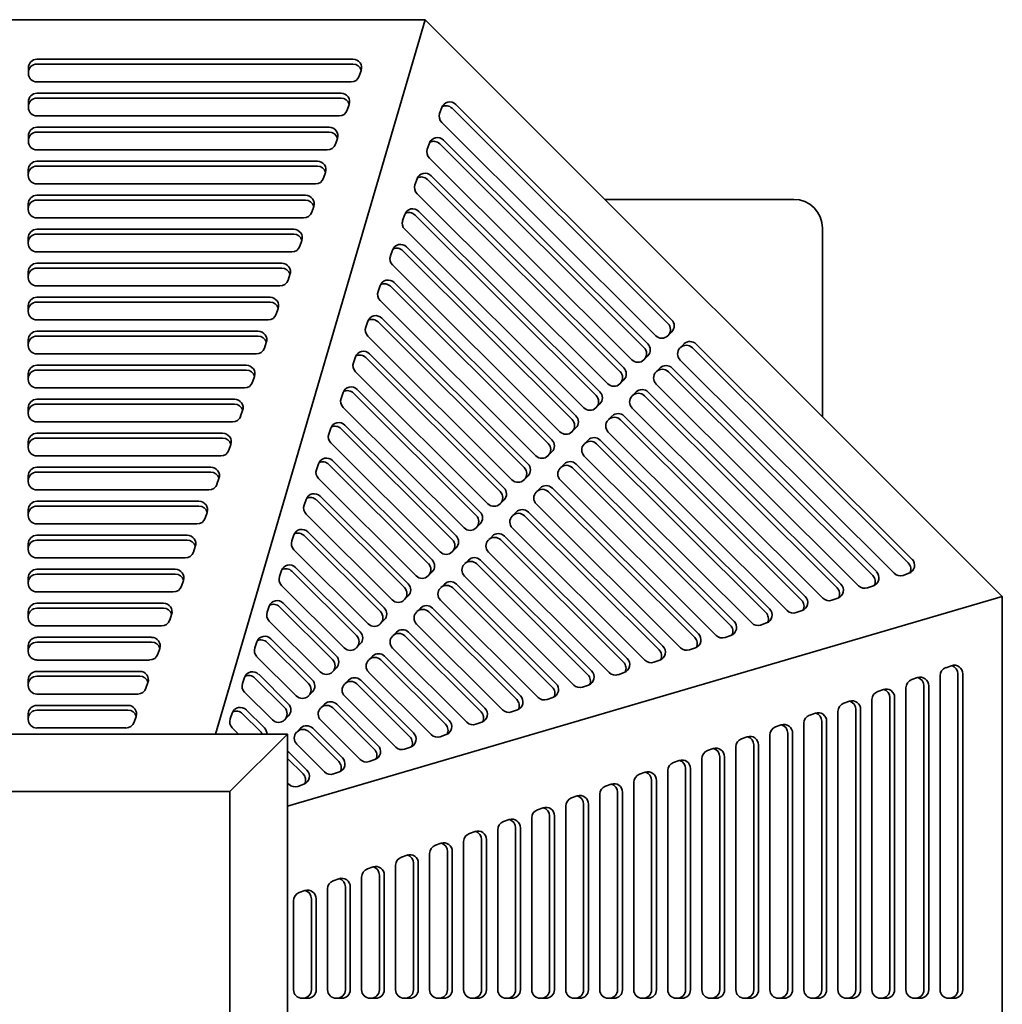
# Model space of a CAD drawing. Header units: millimetres. Extents: x 288 to 973, y 102 to 790.
# Tile 4 of 4: x 631 to 973, y 447 to 790. Entities that reach past the tile are written whole.
import ezdxf

# ---------------------------------------------------------------- set-up
doc = ezdxf.new("R2010")
doc.units = ezdxf.units.MM
doc.header["$LTSCALE"] = 3
doc.layers.add('Krawędzie widoczne(ISO)', color=7, linetype='Continuous', lineweight=35, true_color=0x262659)

msp = doc.modelspace()

# ---------------------------------------------------------------- linework, layer by layer
at = {"layer": 'Krawędzie widoczne(ISO)'}
for p, q in [((488.13, 789.5), (771.87, 789.5)), ((698.97, 541), (771.87, 789.5)), ((771.87, 789.5), (972.5, 588.87)), ((636.92, 775.74), (746.78, 775.74)), ((636.92, 774.06), (746.78, 774.06)), ((633.92, 770.81), (633.92, 772.78)), ((749.62, 771.82), (748.93, 769.85)), ((746.09, 767.86), (636.92, 767.86)), ((636.92, 763.91), (742.62, 763.91)), ((633.92, 758.98), (633.92, 760.96)), ((636.92, 762.23), (742.62, 762.23)), ((745.45, 760), (744.77, 758.03)), ((776.89, 756.86), (777.61, 758.93)), ((781.2, 758.7), (856.26, 683.85)), ((782.5, 760), (857.56, 685.15)), ((741.93, 756.03), (636.92, 756.03)), ((852.01, 679.58), (777.62, 753.76)), ((636.92, 752.08), (738.5, 752.08)), ((636.92, 750.4), (738.5, 750.4)), ((633.92, 747.16), (633.92, 749.13)), ((741.34, 748.17), (740.65, 746.2)), ((778.22, 747.61), (849.23, 676.79)), ((737.82, 744.2), (636.92, 744.2)), ((772.61, 744.47), (773.32, 746.54)), ((776.92, 746.31), (847.93, 675.5)), ((636.91, 740.26), (734.39, 740.26)), ((843.68, 671.23), (773.34, 741.37)), ((633.91, 735.33), (633.91, 737.3)), ((636.91, 738.57), (734.39, 738.57)), ((737.22, 736.34), (736.54, 734.37)), ((768.33, 732.09), (769.04, 734.15)), ((772.64, 733.92), (839.6, 667.14)), ((773.94, 735.22), (840.9, 668.44)), ((733.7, 732.37), (636.91, 732.37)), ((636.91, 728.43), (730.27, 728.43)), ((636.91, 726.74), (730.27, 726.74)), ((835.35, 662.87), (769.06, 728.98)), ((900, 727), (834.37, 727)), ((633.91, 723.5), (633.91, 725.47)), ((733.11, 724.51), (732.42, 722.54)), ((769.65, 722.84), (832.57, 660.09)), ((729.59, 720.54), (636.91, 720.54)), ((764.04, 719.7), (764.76, 721.76)), ((768.35, 721.54), (831.27, 658.79)), ((636.91, 716.6), (726.16, 716.6)), ((827.02, 654.52), (764.78, 716.59)), ((910, 651.37), (910, 717)), ((633.91, 711.67), (633.91, 713.64)), ((636.91, 714.91), (726.16, 714.91)), ((728.99, 712.68), (728.31, 710.71)), ((759.76, 707.31), (760.48, 709.37)), ((764.07, 709.15), (822.94, 650.44)), ((765.37, 710.45), (824.24, 651.74)), ((725.47, 708.71), (636.91, 708.71)), ((636.91, 704.77), (722.04, 704.77)), ((636.91, 703.09), (722.04, 703.09)), ((818.69, 646.17), (760.49, 704.21)), ((633.91, 699.84), (633.91, 701.81)), ((724.88, 700.85), (724.19, 698.88)), ((721.36, 696.89), (636.91, 696.89)), ((755.48, 694.92), (756.19, 696.99)), ((759.79, 696.76), (814.61, 642.08)), ((761.09, 698.06), (815.91, 643.38)), ((636.91, 692.94), (717.93, 692.94)), ((633.91, 688.01), (633.91, 689.99)), ((636.91, 691.26), (717.93, 691.26)), ((720.76, 689.03), (720.08, 687.05)), ((810.36, 637.82), (756.21, 691.82)), ((717.24, 685.06), (636.91, 685.06)), ((756.81, 685.67), (807.58, 635.03)), ((751.2, 682.53), (751.91, 684.6)), ((755.51, 684.37), (806.29, 633.73)), ((633.91, 676.19), (633.91, 678.16)), ((636.91, 681.11), (713.81, 681.11)), ((636.91, 679.43), (713.81, 679.43)), ((802.03, 629.46), (751.93, 679.43)), ((856.3, 679.64), (856.12, 679.46)), ((857.6, 680.94), (856.21, 679.55)), ((716.65, 677.2), (715.96, 675.23)), ((860.46, 675.31), (861.85, 676.7)), ((864.76, 675.37), (939.81, 600.52)), ((866.06, 676.67), (941.11, 601.82)), ((713.13, 673.23), (636.91, 673.23)), ((746.92, 670.14), (747.63, 672.21)), ((751.23, 671.98), (797.96, 625.38)), ((752.53, 673.28), (799.26, 626.68)), ((849.27, 672.59), (847.88, 671.2)), ((636.91, 669.29), (709.7, 669.29)), ((847.97, 671.29), (847.79, 671.11)), ((852.13, 666.96), (853.52, 668.35)), ((857.73, 668.32), (928.74, 597.5)), ((934.89, 596.92), (860.5, 671.1)), ((633.91, 664.36), (633.91, 666.33)), ((636.91, 667.6), (709.7, 667.6)), ((712.54, 665.37), (711.85, 663.4)), ((793.7, 621.11), (747.65, 667.04)), ((856.43, 667.02), (927.44, 596.2)), ((709.01, 661.4), (636.91, 661.4)), ((839.64, 662.94), (839.47, 662.76)), ((840.94, 664.24), (839.55, 662.84)), ((922.51, 592.61), (852.17, 662.75)), ((742.63, 657.76), (743.35, 659.82)), ((746.94, 659.59), (789.63, 617.03)), ((748.24, 660.89), (790.93, 618.33)), ((843.8, 658.61), (845.19, 660)), ((848.1, 658.67), (915.06, 591.89)), ((849.4, 659.97), (916.36, 593.19)), ((633.91, 652.53), (633.91, 654.5)), ((636.91, 657.46), (705.58, 657.46)), ((636.91, 655.77), (705.58, 655.77)), ((785.37, 612.76), (743.36, 654.65)), ((831.31, 654.58), (831.14, 654.41)), ((832.61, 655.88), (831.23, 654.49)), ((910.13, 588.29), (843.84, 654.4)), ((708.42, 653.54), (707.73, 651.57)), ((835.47, 650.25), (836.86, 651.65)), ((841.07, 651.62), (903.99, 588.87)), ((704.9, 649.57), (636.91, 649.57)), ((738.35, 645.37), (739.07, 647.43)), ((743.96, 648.5), (782.6, 609.97)), ((824.28, 647.53), (822.9, 646.14)), ((839.77, 650.32), (902.69, 587.57)), ((636.91, 645.63), (701.47, 645.63)), ((636.91, 643.94), (701.47, 643.94)), ((742.66, 647.21), (781.3, 608.67)), ((822.99, 646.23), (822.81, 646.05)), ((897.76, 583.97), (835.52, 646.05)), ((633.91, 640.7), (633.91, 642.67)), ((704.31, 641.71), (703.62, 639.74)), ((777.04, 604.41), (739.08, 642.26)), ((827.14, 641.9), (828.53, 643.29)), ((831.44, 641.96), (890.31, 583.25)), ((832.74, 643.26), (891.61, 584.55)), ((700.78, 637.74), (636.91, 637.74)), ((814.66, 637.88), (814.48, 637.7)), ((815.96, 639.18), (814.57, 637.79)), ((885.38, 579.66), (827.19, 637.69)), ((636.91, 633.8), (697.35, 633.8)), ((734.07, 632.98), (734.78, 635.04)), ((738.38, 634.82), (772.97, 600.32)), ((739.68, 636.12), (774.27, 601.62)), ((818.82, 633.55), (820.2, 634.94)), ((824.41, 634.91), (879.23, 580.24)), ((633.91, 628.87), (633.91, 630.84)), ((636.91, 632.12), (697.35, 632.12)), ((807.63, 630.82), (806.24, 629.43)), ((823.11, 633.61), (877.93, 578.94)), ((700.19, 629.88), (699.5, 627.91)), ((768.72, 596.05), (734.8, 629.88)), ((806.33, 629.53), (806.15, 629.35)), ((873.01, 575.34), (818.86, 629.34)), ((696.67, 625.91), (636.91, 625.91)), ((735.4, 623.73), (765.94, 593.27)), ((810.49, 625.2), (811.87, 626.59)), ((814.78, 625.26), (865.56, 574.62)), ((816.08, 626.56), (866.86, 575.92)), ((636.91, 621.97), (693.24, 621.97)), ((636.91, 620.29), (693.24, 620.29)), ((729.79, 620.59), (730.5, 622.65)), ((734.1, 622.43), (764.64, 591.97)), ((798, 621.17), (797.82, 621)), ((799.3, 622.47), (797.91, 621.08)), ((860.63, 571.02), (810.53, 620.99)), ((633.91, 617.04), (633.91, 619.02)), ((696.08, 618.06), (695.39, 616.08)), ((760.39, 587.7), (730.52, 617.49)), ((802.16, 616.84), (803.55, 618.24)), ((806.45, 616.91), (853.18, 570.3)), ((807.75, 618.21), (854.48, 571.6)), ((692.55, 614.09), (636.91, 614.09)), ((790.97, 614.12), (789.58, 612.73)), ((636.91, 610.14), (689.12, 610.14)), ((725.51, 608.2), (726.22, 610.27)), ((729.81, 610.04), (756.31, 583.62)), ((731.11, 611.34), (757.61, 584.92)), ((789.67, 612.82), (789.49, 612.64)), ((793.83, 608.49), (795.22, 609.88)), ((799.42, 609.85), (842.11, 567.29)), ((848.25, 566.71), (802.2, 612.64)), ((633.91, 605.22), (633.91, 607.19)), ((636.91, 608.46), (689.12, 608.46)), ((691.96, 606.23), (691.28, 604.26)), ((798.12, 608.55), (840.81, 565.99)), ((752.06, 579.35), (726.24, 605.1)), ((781.34, 604.47), (781.16, 604.29)), ((782.64, 605.77), (781.25, 604.38)), ((835.88, 562.39), (793.87, 604.28)), ((688.44, 602.26), (636.91, 602.26)), ((785.5, 600.14), (786.89, 601.53)), ((789.79, 600.2), (828.43, 561.67)), ((791.09, 601.5), (829.73, 562.97)), ((636.91, 598.32), (685.01, 598.32)), ((636.91, 596.63), (685.01, 596.63)), ((721.22, 595.81), (721.94, 597.88)), ((725.53, 597.65), (747.98, 575.26)), ((726.83, 598.95), (749.28, 576.56)), ((773.01, 596.12), (772.83, 595.94)), ((774.31, 597.41), (772.92, 596.02)), ((940.05, 596.92), (937.99, 596.2)), ((633.91, 593.39), (633.91, 595.36)), ((687.85, 594.4), (687.16, 592.43)), ((743.73, 570.99), (721.95, 592.71)), ((777.17, 591.79), (778.56, 593.18)), ((782.76, 593.15), (817.35, 558.65)), ((823.5, 558.07), (785.54, 595.93)), ((927.68, 592.6), (925.62, 591.88)), ((684.32, 590.43), (636.91, 590.43)), ((781.47, 591.85), (816.06, 557.35)), ((636.91, 586.49), (680.89, 586.49)), ((722.55, 586.56), (740.95, 568.21)), ((972.5, 588.87), (724, 515.98)), ((764.68, 587.76), (764.5, 587.58)), ((765.98, 589.06), (764.59, 587.67)), ((811.13, 553.76), (777.21, 587.58)), ((915.3, 588.29), (913.24, 587.57)), ((972.5, 588.87), (972.5, 305.14)), ((633.91, 581.56), (633.91, 583.53)), ((636.91, 584.8), (680.89, 584.8)), ((683.73, 582.57), (683.05, 580.6)), ((716.94, 583.42), (717.65, 585.49)), ((721.25, 585.26), (739.65, 566.91)), ((768.84, 583.43), (770.23, 584.83)), ((773.14, 583.5), (803.68, 553.04)), ((774.44, 584.79), (804.98, 554.34)), ((902.93, 583.97), (900.86, 583.25)), ((735.4, 562.64), (717.67, 580.32)), ((756.35, 579.41), (756.18, 579.23)), ((757.65, 580.71), (756.26, 579.32)), ((798.75, 549.44), (768.88, 579.23)), ((890.55, 579.65), (888.49, 578.93)), ((680.21, 578.6), (636.91, 578.6)), ((760.51, 575.08), (761.9, 576.47)), ((766.11, 576.44), (792.6, 550.02)), ((636.91, 574.66), (676.78, 574.66)), ((636.91, 572.97), (676.78, 572.97)), ((712.66, 571.04), (713.37, 573.1)), ((716.97, 572.88), (731.32, 558.56)), ((718.27, 574.17), (732.62, 559.86)), ((749.32, 572.36), (747.93, 570.96)), ((764.81, 575.14), (791.3, 548.72)), ((878.17, 575.34), (876.11, 574.62)), ((633.91, 569.73), (633.91, 571.7)), ((679.62, 570.74), (678.93, 568.77)), ((748.02, 571.06), (747.85, 570.88)), ((786.38, 545.12), (760.55, 570.87)), ((865.8, 571.02), (863.74, 570.3)), ((676.09, 566.77), (636.91, 566.77)), ((727.07, 554.29), (713.39, 567.93)), ((752.18, 566.73), (753.57, 568.12)), ((756.48, 566.79), (778.93, 544.4)), ((757.78, 568.09), (780.23, 545.7)), ((853.42, 566.7), (851.36, 565.98)), ((636.91, 562.83), (672.66, 562.83)), ((713.99, 561.79), (724.29, 551.51)), ((739.69, 562.7), (739.52, 562.53)), ((740.99, 564), (739.61, 562.61)), ((774, 540.81), (752.22, 562.52)), ((841.05, 562.39), (838.98, 561.67)), ((952.85, 564.1), (954.82, 564.79)), ((957.05, 561.95), (957.05, 452.09)), ((958.74, 561.95), (958.74, 452.09)), ((633.91, 557.9), (633.91, 559.87)), ((636.91, 561.15), (672.66, 561.15)), ((675.5, 558.91), (674.82, 556.94)), ((708.38, 558.65), (709.09, 560.71)), ((712.69, 560.49), (722.99, 550.21)), ((743.85, 558.38), (745.24, 559.77)), ((748.15, 558.44), (766.55, 540.09)), ((749.45, 559.74), (767.85, 541.39)), ((941.02, 559.94), (942.99, 560.63)), ((950.85, 452.09), (950.85, 561.27)), ((671.98, 554.94), (636.91, 554.94)), ((718.74, 545.94), (709.11, 555.54)), ((732.66, 555.65), (731.28, 554.26)), ((828.67, 558.07), (826.61, 557.35)), ((929.19, 555.83), (931.16, 556.51)), ((939.02, 452.09), (939.02, 557.1)), ((945.22, 557.79), (945.22, 452.09)), ((946.91, 557.79), (946.91, 452.09)), ((731.37, 554.35), (731.19, 554.17)), ((761.62, 536.49), (743.9, 554.17)), ((816.29, 553.75), (814.23, 553.03)), ((917.36, 551.71), (919.34, 552.4)), ((927.19, 452.09), (927.19, 552.99)), ((933.4, 553.67), (933.4, 452.09)), ((935.08, 553.67), (935.08, 452.09)), ((633.91, 546.07), (633.91, 548.04)), ((636.91, 551), (668.55, 551)), ((636.91, 549.32), (668.55, 549.32)), ((704.09, 546.26), (704.81, 548.32)), ((708.4, 548.1), (714.67, 541.85)), ((709.7, 549.4), (715.96, 543.15)), ((735.52, 550.02), (736.91, 551.41)), ((739.82, 550.09), (754.18, 535.77)), ((741.12, 551.38), (755.47, 537.07)), ((803.92, 549.44), (801.86, 548.72)), ((905.54, 547.6), (907.51, 548.28)), ((915.37, 452.09), (915.37, 548.87)), ((921.57, 549.56), (921.57, 452.09)), ((923.25, 549.56), (923.25, 452.09)), ((671.39, 547.09), (670.7, 545.11)), ((723.04, 546), (722.86, 545.82)), ((724.34, 547.3), (722.95, 545.91)), ((749.25, 532.17), (735.57, 545.82)), ((791.54, 545.12), (789.48, 544.4)), ((903.54, 452.09), (903.54, 544.76)), ((909.74, 545.44), (909.74, 452.09)), ((911.42, 545.44), (911.42, 452.09)), ((667.86, 543.12), (636.91, 543.12)), ((706.98, 541), (704.83, 543.16)), ((727.2, 541.67), (728.58, 543.06)), ((731.49, 541.73), (741.8, 531.45)), ((732.79, 543.03), (743.1, 532.75)), ((893.71, 543.48), (895.68, 544.17)), ((897.91, 541.33), (897.91, 452.09)), ((899.59, 541.33), (899.59, 452.09)), ((724, 541), (536, 541)), ((724, 541), (704, 521)), ((724, 353), (724, 541)), ((779.17, 540.8), (777.1, 540.08)), ((881.88, 539.37), (883.85, 540.05)), ((891.71, 452.09), (891.71, 540.64)), ((724.46, 534.68), (730.72, 528.43)), ((736.87, 527.86), (727.24, 537.46)), ((766.79, 536.49), (764.73, 535.77)), ((870.05, 535.25), (872.02, 535.94)), ((879.88, 452.09), (879.88, 536.53)), ((886.08, 537.21), (886.08, 452.09)), ((887.77, 537.21), (887.77, 452.09)), ((724, 532.54), (729.42, 527.14)), ((754.41, 532.17), (752.35, 531.45)), ((858.22, 531.14), (860.19, 531.82)), ((868.05, 452.09), (868.05, 532.41)), ((874.25, 533.1), (874.25, 452.09)), ((875.94, 533.1), (875.94, 452.09)), ((742.04, 527.85), (739.98, 527.13)), ((846.39, 527.02), (848.36, 527.71)), ((856.22, 452.09), (856.22, 528.3)), ((862.42, 528.99), (862.42, 452.09)), ((864.11, 528.99), (864.11, 452.09)), ((724.5, 523.54), (724, 524.03)), ((844.4, 452.09), (844.4, 524.18)), ((850.6, 524.87), (850.6, 452.09)), ((852.28, 524.87), (852.28, 452.09)), ((556, 521), (704, 521)), ((704, 521), (704, 373)), ((729.66, 523.54), (727.6, 522.82)), ((834.56, 522.91), (836.54, 523.59)), ((838.77, 520.76), (838.77, 452.09)), ((840.45, 520.76), (840.45, 452.09)), ((822.74, 518.79), (824.71, 519.48)), ((832.57, 452.09), (832.57, 520.07)), ((810.91, 514.68), (812.88, 515.36)), ((820.74, 452.09), (820.74, 515.95)), ((826.94, 516.64), (826.94, 452.09)), ((828.62, 516.64), (828.62, 452.09)), ((799.08, 510.56), (801.05, 511.25)), ((808.91, 452.09), (808.91, 511.84)), ((815.11, 512.53), (815.11, 452.09)), ((816.8, 512.53), (816.8, 452.09)), ((787.25, 506.45), (789.22, 507.13)), ((797.08, 452.09), (797.08, 507.73)), ((803.28, 508.41), (803.28, 452.09)), ((804.97, 508.41), (804.97, 452.09)), ((785.25, 452.09), (785.25, 503.61)), ((791.45, 504.3), (791.45, 452.09)), ((793.14, 504.3), (793.14, 452.09)), ((775.42, 502.33), (777.39, 503.02)), ((779.63, 500.18), (779.63, 452.09)), ((781.31, 500.18), (781.31, 452.09)), ((763.59, 498.22), (765.57, 498.9)), ((773.42, 452.09), (773.42, 499.5)), ((751.77, 494.1), (753.74, 494.79)), ((761.6, 452.09), (761.6, 495.38)), ((767.8, 496.07), (767.8, 452.09)), ((769.48, 496.07), (769.48, 452.09)), ((739.94, 489.99), (741.91, 490.67)), ((749.77, 452.09), (749.77, 491.27)), ((755.97, 491.95), (755.97, 452.09)), ((757.65, 491.95), (757.65, 452.09)), ((728.11, 485.87), (730.08, 486.56)), ((737.94, 452.09), (737.94, 487.15)), ((744.14, 487.84), (744.14, 452.09)), ((745.83, 487.84), (745.83, 452.09)), ((726.11, 452.09), (726.11, 483.04)), ((732.31, 483.72), (732.31, 452.09)), ((734, 483.72), (734, 452.09)), ((731.04, 449.09), (729.07, 449.09)), ((742.87, 449.09), (740.9, 449.09)), ((754.7, 449.09), (752.73, 449.09)), ((766.52, 449.09), (764.55, 449.09)), ((778.35, 449.09), (776.38, 449.09)), ((790.18, 449.09), (788.21, 449.09)), ((802.01, 449.09), (800.04, 449.09)), ((813.84, 449.09), (811.87, 449.09)), ((825.67, 449.09), (823.7, 449.09)), ((837.5, 449.09), (835.52, 449.09)), ((849.32, 449.09), (847.35, 449.09)), ((861.15, 449.09), (859.18, 449.09)), ((872.98, 449.09), (871.01, 449.09)), ((884.81, 449.09), (882.84, 449.09)), ((896.64, 449.09), (894.67, 449.09)), ((908.47, 449.09), (906.49, 449.09)), ((920.29, 449.09), (918.32, 449.09)), ((932.12, 449.09), (930.15, 449.09)), ((943.95, 449.09), (941.98, 449.09)), ((955.78, 449.09), (953.81, 449.09))]:
    msp.add_line(p, q, dxfattribs=at)
msp.add_arc((900, 717), 10, 0, 90, dxfattribs=at)
for centre, major_axis, ratio, start_param, end_param in [((636.92, 772.78), (-3, 0), 0.985702, 4.712389, 6.283185), ((636.92, 771.1), (-3, 0), 0.985702, 4.712389, 6.283185), ((746.78, 772.78), (3, 0), 0.985702, 5.952847, 7.853982), ((746.78, 771.1), (3, 0), 0.985702, 0.288903, 1.570796), ((636.92, 770.81), (-3, 0), 0.985702, 0, 1.570796), ((746.09, 770.81), (3, 0), 0.985702, 4.712389, 5.952847), ((636.92, 760.96), (-3, 0), 0.985702, 4.712389, 6.283185), ((742.62, 760.96), (3, 0), 0.985702, 5.952847, 7.853982), ((636.92, 759.27), (-3, 0), 0.985702, 4.712389, 6.283185), ((742.62, 759.27), (3, 0), 0.985702, 0.288903, 1.570796), ((780.42, 757.91), (-2.12, 2.12), 0.982976, 4.713776, 6.729063), ((636.92, 758.98), (-3, 0), 0.985702, 0, 1.570796), ((741.93, 758.98), (3, 0), 0.985702, 4.712389, 5.952847), ((779.12, 756.61), (-2.12, 2.12), 0.982976, 4.713776, 5.966386), ((779.7, 755.85), (-2.12, 2.12), 0.982976, 0.445878, 1.572183), ((636.92, 749.13), (-3, 0), 0.985702, 4.712389, 6.283185), ((636.92, 747.44), (-3, 0), 0.985702, 4.712389, 6.283185), ((738.5, 749.13), (3, 0), 0.985702, 5.952847, 7.853982), ((738.5, 747.44), (3, 0), 0.985702, 0.288903, 1.570796), ((636.92, 747.16), (-3, 0), 0.985702, 0, 1.570796), ((776.14, 745.52), (-2.12, 2.12), 0.982976, 4.713776, 6.729063), ((774.84, 744.22), (-2.12, 2.12), 0.982976, 4.713776, 5.966386), ((737.82, 747.16), (3, 0), 0.985702, 4.712389, 5.952847), ((775.42, 743.46), (-2.12, 2.12), 0.982976, 0.445878, 1.572183), ((636.91, 737.3), (-3, 0), 0.985702, 4.712389, 6.283185), ((734.39, 737.3), (3, 0), 0.985702, 5.952847, 7.853982), ((636.91, 735.61), (-3, 0), 0.985702, 4.712389, 6.283185), ((734.39, 735.61), (3, 0), 0.985702, 0.288903, 1.570796), ((636.91, 735.33), (-3, 0), 0.985702, 0, 1.570796), ((733.7, 735.33), (3, 0), 0.985702, 4.712389, 5.952847), ((771.85, 733.14), (-2.12, 2.12), 0.982976, 4.713776, 6.729063), ((770.55, 731.84), (-2.12, 2.12), 0.982976, 4.713776, 5.966386), ((771.14, 731.07), (-2.12, 2.12), 0.982976, 0.445878, 1.572183), ((636.91, 725.47), (-3, 0), 0.985702, 4.712389, 6.283185), ((636.91, 723.79), (-3, 0), 0.985702, 4.712389, 6.283185), ((730.27, 725.47), (3, 0), 0.985702, 5.952847, 7.853982), ((730.27, 723.79), (3, 0), 0.985702, 0.288903, 1.570796), ((636.91, 723.5), (-3, 0), 0.985702, 0, 1.570796), ((767.57, 720.75), (-2.12, 2.12), 0.982976, 4.713776, 6.729063), ((766.27, 719.45), (-2.12, 2.12), 0.982976, 4.713776, 5.966386), ((729.59, 723.5), (3, 0), 0.985702, 4.712389, 5.952847), ((766.86, 718.68), (-2.12, 2.12), 0.982976, 0.445878, 1.572183), ((636.91, 713.64), (-3, 0), 0.985702, 4.712389, 6.283185), ((726.16, 713.64), (3, 0), 0.985702, 5.952847, 7.853982), ((636.91, 711.96), (-3, 0), 0.985702, 4.712389, 6.283185), ((726.16, 711.96), (3, 0), 0.985702, 0.288903, 1.570796), ((636.91, 711.67), (-3, 0), 0.985702, 0, 1.570796), ((725.47, 711.67), (3, 0), 0.985702, 4.712389, 5.952847), ((763.29, 708.36), (-2.12, 2.12), 0.982976, 4.713776, 6.729063), ((761.99, 707.06), (-2.12, 2.12), 0.982976, 4.713776, 5.966386), ((762.58, 706.29), (-2.12, 2.12), 0.982976, 0.445878, 1.572183), ((636.91, 701.81), (-3, 0), 0.985702, 4.712389, 6.283185), ((636.91, 700.13), (-3, 0), 0.985702, 4.712389, 6.283185), ((722.04, 701.81), (3, 0), 0.985702, 5.952847, 7.853982), ((722.04, 700.13), (3, 0), 0.985702, 0.288903, 1.570796), ((636.91, 699.84), (-3, 0), 0.985702, 0, 1.570796), ((721.36, 699.84), (3, 0), 0.985702, 4.712389, 5.952847), ((759.01, 695.97), (-2.12, 2.12), 0.982976, 4.713776, 6.729063), ((757.71, 694.67), (-2.12, 2.12), 0.982976, 4.713776, 5.966386), ((636.91, 689.99), (-3, 0), 0.985702, 4.712389, 6.283185), ((717.93, 689.99), (3, 0), 0.985702, 5.952847, 7.853982), ((758.29, 693.91), (-2.12, 2.12), 0.982976, 0.445878, 1.572183), ((636.91, 688.3), (-3, 0), 0.985702, 4.712389, 6.283185), ((717.93, 688.3), (3, 0), 0.985702, 0.288903, 1.570796), ((636.91, 688.01), (-3, 0), 0.985702, 0, 1.570796), ((717.24, 688.01), (3, 0), 0.985702, 4.712389, 5.952847), ((754.73, 683.58), (-2.12, 2.12), 0.982976, 4.713776, 6.729063), ((753.43, 682.28), (-2.12, 2.12), 0.982976, 4.713776, 5.966386), ((855.48, 683.06), (2.12, -2.12), 0.982976, 0.001387, 1.572183), ((754.01, 681.52), (-2.12, 2.12), 0.982976, 0.445878, 1.572183), ((854.18, 681.76), (2.12, -2.12), 0.982976, 0.001387, 1.572183), ((636.91, 678.16), (-3, 0), 0.985702, 4.712389, 6.283185), ((636.91, 676.47), (-3, 0), 0.985702, 4.712389, 6.283185), ((713.81, 678.16), (3, 0), 0.985702, 5.952847, 7.853982), ((713.81, 676.47), (3, 0), 0.985702, 0.288903, 1.570796), ((854.09, 681.67), (2.12, -2.12), 0.982976, 4.713776, 6.284572), ((636.91, 676.19), (-3, 0), 0.985702, 0, 1.570796), ((713.13, 676.19), (3, 0), 0.985702, 4.712389, 5.952847), ((845.85, 673.41), (2.12, -2.12), 0.982976, 0.001387, 1.572183), ((847.15, 674.71), (2.12, -2.12), 0.982976, 0.001387, 1.572183), ((862.58, 673.19), (-2.12, 2.12), 0.982976, 0.001387, 1.572183), ((862.67, 673.29), (-2.12, 2.12), 0.982976, 4.713776, 6.242999), ((863.97, 674.59), (-2.12, 2.12), 0.982976, 4.713776, 6.284572), ((750.44, 671.19), (-2.12, 2.12), 0.982976, 4.713776, 6.729063), ((749.14, 669.89), (-2.12, 2.12), 0.982976, 4.713776, 5.966386), ((636.91, 666.33), (-3, 0), 0.985702, 4.712389, 6.283185), ((709.7, 666.33), (3, 0), 0.985702, 5.952847, 7.853982), ((749.73, 669.13), (-2.12, 2.12), 0.982976, 0.445878, 1.572183), ((838.82, 666.35), (2.12, -2.12), 0.982976, 0.001387, 1.572183), ((845.76, 673.31), (2.12, -2.12), 0.982976, 4.713776, 6.284572), ((854.34, 664.93), (-2.12, 2.12), 0.982976, 4.713776, 6.242999), ((855.64, 666.23), (-2.12, 2.12), 0.982976, 4.713776, 6.284572), ((636.91, 664.64), (-3, 0), 0.985702, 4.712389, 6.283185), ((709.7, 664.64), (3, 0), 0.985702, 0.288903, 1.570796), ((837.52, 665.05), (2.12, -2.12), 0.982976, 0.001387, 1.572183), ((854.26, 664.84), (-2.12, 2.12), 0.982976, 0.001387, 1.572183), ((636.91, 664.36), (-3, 0), 0.985702, 0, 1.570796), ((709.01, 664.36), (3, 0), 0.985702, 4.712389, 5.952847), ((746.16, 658.81), (-2.12, 2.12), 0.982976, 4.713776, 6.729063), ((837.43, 664.96), (2.12, -2.12), 0.982976, 4.713776, 6.284572), ((847.32, 657.88), (-2.12, 2.12), 0.982976, 4.713776, 6.284572), ((745.45, 656.74), (-2.12, 2.12), 0.982976, 0.445878, 1.572183), ((744.86, 657.51), (-2.12, 2.12), 0.982976, 4.713776, 5.966386), ((829.19, 656.7), (2.12, -2.12), 0.982976, 0.001387, 1.572183), ((830.49, 658), (2.12, -2.12), 0.982976, 0.001387, 1.572183), ((845.93, 656.49), (-2.12, 2.12), 0.982976, 0.001387, 1.572183), ((846.02, 656.58), (-2.12, 2.12), 0.982976, 4.713776, 6.242999), ((636.91, 654.5), (-3, 0), 0.985702, 4.712389, 6.283185), ((636.91, 652.82), (-3, 0), 0.985702, 4.712389, 6.283185), ((705.58, 654.5), (3, 0), 0.985702, 5.952847, 7.853982), ((705.58, 652.82), (3, 0), 0.985702, 0.288903, 1.570796), ((829.1, 656.61), (2.12, -2.12), 0.982976, 4.713776, 6.284572), ((636.91, 652.53), (-3, 0), 0.985702, 0, 1.570796), ((704.9, 652.53), (3, 0), 0.985702, 4.712389, 5.952847), ((822.16, 649.65), (2.12, -2.12), 0.982976, 0.001387, 1.572183), ((837.69, 648.23), (-2.12, 2.12), 0.982976, 4.713776, 6.242999), ((838.99, 649.53), (-2.12, 2.12), 0.982976, 4.713776, 6.284572), ((741.88, 646.42), (-2.12, 2.12), 0.982976, 4.713776, 6.729063), ((740.58, 645.12), (-2.12, 2.12), 0.982976, 4.713776, 5.966386), ((820.86, 648.35), (2.12, -2.12), 0.982976, 0.001387, 1.572183), ((837.6, 648.14), (-2.12, 2.12), 0.982976, 0.001387, 1.572183), ((636.91, 642.67), (-3, 0), 0.985702, 4.712389, 6.283185), ((636.91, 640.99), (-3, 0), 0.985702, 4.712389, 6.283185), ((701.47, 642.67), (3, 0), 0.985702, 5.952847, 7.853982), ((701.47, 640.99), (3, 0), 0.985702, 0.288903, 1.570796), ((741.16, 644.35), (-2.12, 2.12), 0.982976, 0.445878, 1.572183), ((820.77, 648.26), (2.12, -2.12), 0.982976, 4.713776, 6.284572), ((830.66, 641.17), (-2.12, 2.12), 0.982976, 4.713776, 6.284572), ((636.91, 640.7), (-3, 0), 0.985702, 0, 1.570796), ((812.53, 640), (2.12, -2.12), 0.982976, 0.001387, 1.572183), ((813.83, 641.3), (2.12, -2.12), 0.982976, 0.001387, 1.572183), ((829.27, 639.78), (-2.12, 2.12), 0.982976, 0.001387, 1.572183), ((829.36, 639.88), (-2.12, 2.12), 0.982976, 4.713776, 6.242999), ((700.78, 640.7), (3, 0), 0.985702, 4.712389, 5.952847), ((737.6, 634.03), (-2.12, 2.12), 0.982976, 4.713776, 6.729063), ((812.44, 639.9), (2.12, -2.12), 0.982976, 4.713776, 6.284572), ((636.91, 630.84), (-3, 0), 0.985702, 4.712389, 6.283185), ((697.35, 630.84), (3, 0), 0.985702, 5.952847, 7.853982), ((736.3, 632.73), (-2.12, 2.12), 0.982976, 4.713776, 5.966386), ((804.2, 631.64), (2.12, -2.12), 0.982976, 0.001387, 1.572183), ((805.5, 632.94), (2.12, -2.12), 0.982976, 0.001387, 1.572183), ((821.03, 631.52), (-2.12, 2.12), 0.982976, 4.713776, 6.242999), ((822.33, 632.82), (-2.12, 2.12), 0.982976, 4.713776, 6.284572), ((636.91, 629.16), (-3, 0), 0.985702, 4.712389, 6.283185), ((697.35, 629.16), (3, 0), 0.985702, 0.288903, 1.570796), ((736.88, 631.96), (-2.12, 2.12), 0.982976, 0.445878, 1.572183), ((820.94, 631.43), (-2.12, 2.12), 0.982976, 0.001387, 1.572183), ((636.91, 628.87), (-3, 0), 0.985702, 0, 1.570796), ((696.67, 628.87), (3, 0), 0.985702, 4.712389, 5.952847), ((804.11, 631.55), (2.12, -2.12), 0.982976, 4.713776, 6.284572), ((814, 624.47), (-2.12, 2.12), 0.982976, 4.713776, 6.284572), ((733.31, 621.64), (-2.12, 2.12), 0.982976, 4.713776, 6.729063), ((732.01, 620.34), (-2.12, 2.12), 0.982976, 4.713776, 5.966386), ((795.87, 623.29), (2.12, -2.12), 0.982976, 0.001387, 1.572183), ((797.17, 624.59), (2.12, -2.12), 0.982976, 0.001387, 1.572183), ((812.61, 623.08), (-2.12, 2.12), 0.982976, 0.001387, 1.572183), ((812.7, 623.17), (-2.12, 2.12), 0.982976, 4.713776, 6.242999), ((636.91, 619.02), (-3, 0), 0.985702, 4.712389, 6.283185), ((636.91, 617.33), (-3, 0), 0.985702, 4.712389, 6.283185), ((693.24, 619.02), (3, 0), 0.985702, 5.952847, 7.853982), ((693.24, 617.33), (3, 0), 0.985702, 0.288903, 1.570796), ((732.6, 619.58), (-2.12, 2.12), 0.982976, 0.445878, 1.572183), ((795.78, 623.2), (2.12, -2.12), 0.982976, 4.713776, 6.284572), ((636.91, 617.04), (-3, 0), 0.985702, 0, 1.570796), ((787.54, 614.94), (2.12, -2.12), 0.982976, 0.001387, 1.572183), ((788.84, 616.24), (2.12, -2.12), 0.982976, 0.001387, 1.572183), ((804.28, 614.72), (-2.12, 2.12), 0.982976, 0.001387, 1.572183), ((804.37, 614.82), (-2.12, 2.12), 0.982976, 4.713776, 6.242999), ((805.67, 616.12), (-2.12, 2.12), 0.982976, 4.713776, 6.284572), ((692.55, 617.04), (3, 0), 0.985702, 4.712389, 5.952847), ((636.91, 607.19), (-3, 0), 0.985702, 4.712389, 6.283185), ((689.12, 607.19), (3, 0), 0.985702, 5.952847, 7.853982), ((729.03, 609.25), (-2.12, 2.12), 0.982976, 4.713776, 6.729063), ((727.73, 607.95), (-2.12, 2.12), 0.982976, 4.713776, 5.966386), ((780.51, 607.89), (2.12, -2.12), 0.982976, 0.001387, 1.572183), ((787.46, 614.85), (2.12, -2.12), 0.982976, 4.713776, 6.284572), ((796.04, 606.47), (-2.12, 2.12), 0.982976, 4.713776, 6.242999), ((797.34, 607.76), (-2.12, 2.12), 0.982976, 4.713776, 6.284572), ((636.91, 605.5), (-3, 0), 0.985702, 4.712389, 6.283185), ((689.12, 605.5), (3, 0), 0.985702, 0.288903, 1.570796), ((728.32, 607.19), (-2.12, 2.12), 0.982976, 0.445878, 1.572183), ((779.22, 606.59), (2.12, -2.12), 0.982976, 0.001387, 1.572183), ((795.95, 606.37), (-2.12, 2.12), 0.982976, 0.001387, 1.572183), ((636.91, 605.22), (-3, 0), 0.985702, 0, 1.570796), ((688.44, 605.22), (3, 0), 0.985702, 4.712389, 5.952847), ((779.13, 606.49), (2.12, -2.12), 0.982976, 4.713776, 6.284572), ((724.75, 596.86), (-2.12, 2.12), 0.982976, 4.713776, 6.729063), ((770.89, 598.23), (2.12, -2.12), 0.982976, 0.001387, 1.572183), ((772.19, 599.53), (2.12, -2.12), 0.982976, 0.001387, 1.572183), ((787.62, 598.02), (-2.12, 2.12), 0.982976, 0.001387, 1.572183), ((787.71, 598.11), (-2.12, 2.12), 0.982976, 4.713776, 6.242999), ((789.01, 599.41), (-2.12, 2.12), 0.982976, 4.713776, 6.284572), ((937.73, 598.43), (2.12, -2.12), 0.982976, 0.316799, 1.572183), ((939.03, 599.73), (2.12, -2.12), 0.982976, 5.840081, 7.855368), ((636.91, 595.36), (-3, 0), 0.985702, 4.712389, 6.283185), ((636.91, 593.67), (-3, 0), 0.985702, 4.712389, 6.283185), ((685.01, 595.36), (3, 0), 0.985702, 5.952847, 7.853982), ((685.01, 593.67), (3, 0), 0.985702, 0.288903, 1.570796), ((723.45, 595.56), (-2.12, 2.12), 0.982976, 4.713776, 5.966386), ((770.8, 598.14), (2.12, -2.12), 0.982976, 4.713776, 6.284572), ((925.36, 594.12), (2.12, -2.12), 0.982976, 0.316799, 1.572183), ((926.66, 595.41), (2.12, -2.12), 0.982976, 5.840081, 7.855368), ((936.97, 599.01), (-2.12, 2.12), 0.982976, 1.572183, 2.698488), ((636.91, 593.39), (-3, 0), 0.985702, 0, 1.570796), ((724.04, 594.8), (-2.12, 2.12), 0.982976, 0.445878, 1.572183), ((763.86, 591.18), (2.12, -2.12), 0.982976, 0.001387, 1.572183), ((779.38, 589.76), (-2.12, 2.12), 0.982976, 4.713776, 6.242999), ((780.68, 591.06), (-2.12, 2.12), 0.982976, 4.713776, 6.284572), ((914.28, 591.1), (2.12, -2.12), 0.982976, 5.840081, 7.855368), ((924.59, 594.7), (-2.12, 2.12), 0.982976, 1.572183, 2.698488), ((684.32, 593.39), (3, 0), 0.985702, 4.712389, 5.952847), ((762.56, 589.88), (2.12, -2.12), 0.982976, 0.001387, 1.572183), ((779.29, 589.67), (-2.12, 2.12), 0.982976, 0.001387, 1.572183), ((912.98, 589.8), (2.12, -2.12), 0.982976, 0.316799, 1.572183), ((636.91, 583.53), (-3, 0), 0.985702, 4.712389, 6.283185), ((680.89, 583.53), (3, 0), 0.985702, 5.952847, 7.853982), ((720.47, 584.47), (-2.12, 2.12), 0.982976, 4.713776, 6.729063), ((719.17, 583.18), (-2.12, 2.12), 0.982976, 4.713776, 5.966386), ((762.47, 589.79), (2.12, -2.12), 0.982976, 4.713776, 6.284572), ((772.35, 582.71), (-2.12, 2.12), 0.982976, 4.713776, 6.284572), ((900.6, 585.48), (2.12, -2.12), 0.982976, 0.316799, 1.572183), ((901.9, 586.78), (2.12, -2.12), 0.982976, 5.840081, 7.855368), ((912.22, 590.38), (-2.12, 2.12), 0.982976, 1.572183, 2.698488), ((636.91, 581.84), (-3, 0), 0.985702, 4.712389, 6.283185), ((680.89, 581.84), (3, 0), 0.985702, 0.288903, 1.570796), ((719.75, 582.41), (-2.12, 2.12), 0.982976, 0.445878, 1.572183), ((754.23, 581.53), (2.12, -2.12), 0.982976, 0.001387, 1.572183), ((755.53, 582.83), (2.12, -2.12), 0.982976, 0.001387, 1.572183), ((770.97, 581.31), (-2.12, 2.12), 0.982976, 0.001387, 1.572183), ((771.05, 581.41), (-2.12, 2.12), 0.982976, 4.713776, 6.242999), ((888.23, 581.17), (2.12, -2.12), 0.982976, 0.316799, 1.572183), ((889.53, 582.46), (2.12, -2.12), 0.982976, 5.840081, 7.855368), ((899.84, 586.06), (-2.12, 2.12), 0.982976, 1.572183, 2.698488), ((636.91, 581.56), (-3, 0), 0.985702, 0, 1.570796), ((680.21, 581.56), (3, 0), 0.985702, 4.712389, 5.952847), ((754.14, 581.44), (2.12, -2.12), 0.982976, 4.713776, 6.284572), ((875.85, 576.85), (2.12, -2.12), 0.982976, 0.316799, 1.572183), ((877.15, 578.15), (2.12, -2.12), 0.982976, 5.840081, 7.855368), ((887.46, 581.74), (-2.12, 2.12), 0.982976, 1.572183, 2.698488), ((747.2, 574.48), (2.12, -2.12), 0.982976, 0.001387, 1.572183), ((762.73, 573.05), (-2.12, 2.12), 0.982976, 4.713776, 6.242999), ((764.02, 574.35), (-2.12, 2.12), 0.982976, 4.713776, 6.284572), ((864.78, 573.83), (2.12, -2.12), 0.982976, 5.840081, 7.855368), ((636.91, 571.7), (-3, 0), 0.985702, 4.712389, 6.283185), ((636.91, 570.02), (-3, 0), 0.985702, 4.712389, 6.283185), ((676.78, 571.7), (3, 0), 0.985702, 5.952847, 7.853982), ((676.78, 570.02), (3, 0), 0.985702, 0.288903, 1.570796), ((716.19, 572.09), (-2.12, 2.12), 0.982976, 4.713776, 6.729063), ((714.89, 570.79), (-2.12, 2.12), 0.982976, 4.713776, 5.966386), ((745.9, 573.18), (2.12, -2.12), 0.982976, 0.001387, 1.572183), ((762.64, 572.96), (-2.12, 2.12), 0.982976, 0.001387, 1.572183), ((863.48, 572.53), (2.12, -2.12), 0.982976, 0.316799, 1.572183), ((875.09, 577.43), (-2.12, 2.12), 0.982976, 1.572183, 2.698488), ((636.91, 569.73), (-3, 0), 0.985702, 0, 1.570796), ((676.09, 569.73), (3, 0), 0.985702, 4.712389, 5.952847), ((715.47, 570.02), (-2.12, 2.12), 0.982976, 0.445878, 1.572183), ((745.81, 573.08), (2.12, -2.12), 0.982976, 4.713776, 6.284572), ((755.7, 566), (-2.12, 2.12), 0.982976, 4.713776, 6.284572), ((851.1, 568.21), (2.12, -2.12), 0.982976, 0.316799, 1.572183), ((852.4, 569.51), (2.12, -2.12), 0.982976, 5.840081, 7.855368), ((862.71, 573.11), (-2.12, 2.12), 0.982976, 1.572183, 2.698488), ((737.57, 564.82), (2.12, -2.12), 0.982976, 0.001387, 1.572183), ((738.87, 566.12), (2.12, -2.12), 0.982976, 0.001387, 1.572183), ((754.31, 564.61), (-2.12, 2.12), 0.982976, 0.001387, 1.572183), ((754.4, 564.7), (-2.12, 2.12), 0.982976, 4.713776, 6.242999), ((838.72, 563.9), (2.12, -2.12), 0.982976, 0.316799, 1.572183), ((840.02, 565.2), (2.12, -2.12), 0.982976, 5.840081, 7.855368), ((850.34, 568.79), (-2.12, 2.12), 0.982976, 1.572183, 2.698488), ((636.91, 559.87), (-3, 0), 0.985702, 4.712389, 6.283185), ((672.66, 559.87), (3, 0), 0.985702, 5.952847, 7.853982), ((711.9, 559.7), (-2.12, 2.12), 0.982976, 4.713776, 6.729063), ((737.48, 564.73), (2.12, -2.12), 0.982976, 4.713776, 6.284572), ((827.65, 560.88), (2.12, -2.12), 0.982976, 5.840081, 7.855368), ((837.96, 564.48), (-2.12, 2.12), 0.982976, 1.572183, 2.698488), ((953.81, 561.27), (0, 3), 0.985702, 0.330338, 1.570796), ((955.78, 561.95), (0, 3), 0.985702, 4.712389, 6.613523), ((954.09, 561.95), (0, 3), 0.985702, 4.712389, 5.994283), ((636.91, 558.19), (-3, 0), 0.985702, 4.712389, 6.283185), ((672.66, 558.19), (3, 0), 0.985702, 0.288903, 1.570796), ((711.19, 557.63), (-2.12, 2.12), 0.982976, 0.445878, 1.572183), ((710.6, 558.4), (-2.12, 2.12), 0.982976, 4.713776, 5.966386), ((729.24, 556.47), (2.12, -2.12), 0.982976, 0.001387, 1.572183), ((730.54, 557.77), (2.12, -2.12), 0.982976, 0.001387, 1.572183), ((745.98, 556.26), (-2.12, 2.12), 0.982976, 0.001387, 1.572183), ((746.07, 556.35), (-2.12, 2.12), 0.982976, 4.713776, 6.242999), ((747.37, 557.65), (-2.12, 2.12), 0.982976, 4.713776, 6.284572), ((815.27, 556.56), (2.12, -2.12), 0.982976, 5.840081, 7.855368), ((826.35, 559.58), (2.12, -2.12), 0.982976, 0.316799, 1.572183), ((941.98, 557.1), (0, 3), 0.985702, 0.330338, 1.570796), ((943.95, 557.79), (0, 3), 0.985702, 4.712389, 6.613523), ((942.27, 557.79), (0, 3), 0.985702, 4.712389, 5.994283), ((636.91, 557.9), (-3, 0), 0.985702, 0, 1.570796), ((671.98, 557.9), (3, 0), 0.985702, 4.712389, 5.952847), ((813.97, 555.26), (2.12, -2.12), 0.982976, 0.316799, 1.572183), ((825.59, 560.16), (-2.12, 2.12), 0.982976, 1.572183, 2.698488), ((930.15, 552.99), (0, 3), 0.985702, 0.330338, 1.570796), ((932.12, 553.67), (0, 3), 0.985702, 4.712389, 6.613523), ((930.44, 553.67), (0, 3), 0.985702, 4.712389, 5.994283), ((722.21, 549.42), (2.12, -2.12), 0.982976, 0.001387, 1.572183), ((729.15, 556.38), (2.12, -2.12), 0.982976, 4.713776, 6.284572), ((739.04, 549.3), (-2.12, 2.12), 0.982976, 4.713776, 6.284572), ((801.6, 550.95), (2.12, -2.12), 0.982976, 0.316799, 1.572183), ((802.9, 552.25), (2.12, -2.12), 0.982976, 5.840081, 7.855368), ((813.21, 555.84), (-2.12, 2.12), 0.982976, 1.572183, 2.698488), ((918.32, 548.87), (0, 3), 0.985702, 0.330338, 1.570796), ((920.29, 549.56), (0, 3), 0.985702, 4.712389, 6.613523), ((918.61, 549.56), (0, 3), 0.985702, 4.712389, 5.994283), ((636.91, 548.04), (-3, 0), 0.985702, 4.712389, 6.283185), ((636.91, 546.36), (-3, 0), 0.985702, 4.712389, 6.283185), ((668.55, 548.04), (3, 0), 0.985702, 5.952847, 7.853982), ((668.55, 546.36), (3, 0), 0.985702, 0.288903, 1.570796), ((707.62, 547.31), (-2.12, 2.12), 0.982976, 4.713776, 6.729063), ((706.32, 546.01), (-2.12, 2.12), 0.982976, 4.713776, 5.966386), ((720.91, 548.12), (2.12, -2.12), 0.982976, 0.001387, 1.572183), ((737.65, 547.9), (-2.12, 2.12), 0.982976, 0.001387, 1.572183), ((737.74, 548), (-2.12, 2.12), 0.982976, 4.713776, 6.242999), ((789.22, 546.63), (2.12, -2.12), 0.982976, 0.316799, 1.572183), ((790.52, 547.93), (2.12, -2.12), 0.982976, 5.840081, 7.855368), ((800.83, 551.53), (-2.12, 2.12), 0.982976, 1.572183, 2.698488), ((908.47, 545.44), (0, 3), 0.985702, 4.712389, 6.613523), ((906.78, 545.44), (0, 3), 0.985702, 4.712389, 5.994283), ((636.91, 546.07), (-3, 0), 0.985702, 0, 1.570796), ((667.86, 546.07), (3, 0), 0.985702, 4.712389, 5.952847), ((706.91, 545.24), (-2.12, 2.12), 0.982976, 0.445878, 1.572183), ((720.82, 548.03), (2.12, -2.12), 0.982976, 4.713776, 6.284572), ((778.14, 543.61), (2.12, -2.12), 0.982976, 5.840081, 7.855368), ((788.46, 547.21), (-2.12, 2.12), 0.982976, 1.572183, 2.698488), ((906.49, 544.76), (0, 3), 0.985702, 0.330338, 1.570796), ((712.58, 539.77), (2.12, -2.12), 0.982976, 1.223669, 1.572183), ((713.88, 541.06), (2.12, -2.12), 0.982976, 0.7738, 1.572183), ((729.32, 539.55), (-2.12, 2.12), 0.982976, 0.001387, 1.572183), ((729.41, 539.64), (-2.12, 2.12), 0.982976, 4.713776, 6.242999), ((730.71, 540.94), (-2.12, 2.12), 0.982976, 4.713776, 6.284572), ((765.77, 539.3), (2.12, -2.12), 0.982976, 5.840081, 7.855368), ((776.85, 542.31), (2.12, -2.12), 0.982976, 0.316799, 1.572183), ((894.67, 540.64), (0, 3), 0.985702, 0.330338, 1.570796), ((896.64, 541.33), (0, 3), 0.985702, 4.712389, 6.613523), ((894.95, 541.33), (0, 3), 0.985702, 4.712389, 5.994283), ((764.47, 538), (2.12, -2.12), 0.982976, 0.316799, 1.572183), ((776.08, 542.89), (-2.12, 2.12), 0.982976, 1.572183, 2.698488), ((882.84, 536.53), (0, 3), 0.985702, 0.330338, 1.570796), ((884.81, 537.21), (0, 3), 0.985702, 4.712389, 6.613523), ((883.12, 537.21), (0, 3), 0.985702, 4.712389, 5.994283), ((722.38, 532.59), (2.12, -2.12), 0.982976, 1.572183, 1.771364), ((752.09, 533.68), (2.12, -2.12), 0.982976, 0.316799, 1.572183), ((753.39, 534.98), (2.12, -2.12), 0.982976, 5.840081, 7.855368), ((763.71, 538.58), (-2.12, 2.12), 0.982976, 1.572183, 2.698488), ((871.01, 532.41), (0, 3), 0.985702, 0.330338, 1.570796), ((872.98, 533.1), (0, 3), 0.985702, 4.712389, 6.613523), ((871.3, 533.1), (0, 3), 0.985702, 4.712389, 5.994283), ((739.72, 529.36), (2.12, -2.12), 0.982976, 0.316799, 1.572183), ((741.02, 530.66), (2.12, -2.12), 0.982976, 5.840081, 7.855368), ((751.33, 534.26), (-2.12, 2.12), 0.982976, 1.572183, 2.698488), ((859.18, 528.3), (0, 3), 0.985702, 0.330338, 1.570796), ((861.15, 528.99), (0, 3), 0.985702, 4.712389, 6.613523), ((859.47, 528.99), (0, 3), 0.985702, 4.712389, 5.994283), ((728.64, 526.35), (2.12, -2.12), 0.982976, 5.840081, 7.855368), ((738.95, 529.94), (-2.12, 2.12), 0.982976, 1.572183, 2.698488), ((849.32, 524.87), (0, 3), 0.985702, 4.712389, 6.613523), ((847.64, 524.87), (0, 3), 0.985702, 4.712389, 5.994283), ((727.34, 525.05), (2.12, -2.12), 0.982976, 0.316799, 1.572183), ((847.35, 524.18), (0, 3), 0.985702, 0.330338, 1.570796), ((726.58, 525.63), (-2.12, 2.12), 0.982976, 1.572183, 2.698488), ((835.52, 520.07), (0, 3), 0.985702, 0.330338, 1.570796), ((837.5, 520.76), (0, 3), 0.985702, 4.712389, 6.613523), ((835.81, 520.76), (0, 3), 0.985702, 4.712389, 5.994283), ((823.7, 515.95), (0, 3), 0.985702, 0.330338, 1.570796), ((825.67, 516.64), (0, 3), 0.985702, 4.712389, 6.613523), ((823.98, 516.64), (0, 3), 0.985702, 4.712389, 5.994283), ((811.87, 511.84), (0, 3), 0.985702, 0.330338, 1.570796), ((813.84, 512.53), (0, 3), 0.985702, 4.712389, 6.613523), ((812.15, 512.53), (0, 3), 0.985702, 4.712389, 5.994283), ((800.04, 507.73), (0, 3), 0.985702, 0.330338, 1.570796), ((802.01, 508.41), (0, 3), 0.985702, 4.712389, 6.613523), ((800.33, 508.41), (0, 3), 0.985702, 4.712389, 5.994283), ((790.18, 504.3), (0, 3), 0.985702, 4.712389, 6.613523), ((788.5, 504.3), (0, 3), 0.985702, 4.712389, 5.994283), ((788.21, 503.61), (0, 3), 0.985702, 0.330338, 1.570796), ((776.38, 499.5), (0, 3), 0.985702, 0.330338, 1.570796), ((778.35, 500.18), (0, 3), 0.985702, 4.712389, 6.613523), ((776.67, 500.18), (0, 3), 0.985702, 4.712389, 5.994283), ((764.55, 495.38), (0, 3), 0.985702, 0.330338, 1.570796), ((766.52, 496.07), (0, 3), 0.985702, 4.712389, 6.613523), ((764.84, 496.07), (0, 3), 0.985702, 4.712389, 5.994283), ((752.73, 491.27), (0, 3), 0.985702, 0.330338, 1.570796), ((754.7, 491.95), (0, 3), 0.985702, 4.712389, 6.613523), ((753.01, 491.95), (0, 3), 0.985702, 4.712389, 5.994283), ((740.9, 487.15), (0, 3), 0.985702, 0.330338, 1.570796), ((742.87, 487.84), (0, 3), 0.985702, 4.712389, 6.613523), ((741.18, 487.84), (0, 3), 0.985702, 4.712389, 5.994283), ((731.04, 483.72), (0, 3), 0.985702, 4.712389, 6.613523), ((729.35, 483.72), (0, 3), 0.985702, 4.712389, 5.994283), ((729.07, 483.04), (0, 3), 0.985702, 0.330338, 1.570796), ((729.07, 452.09), (0, -3), 0.985702, 4.712389, 6.283185), ((729.35, 452.09), (0, -3), 0.985702, 0, 1.570796), ((731.04, 452.09), (0, -3), 0.985702, 0, 1.570796), ((740.9, 452.09), (0, -3), 0.985702, 4.712389, 6.283185), ((741.18, 452.09), (0, -3), 0.985702, 0, 1.570796), ((742.87, 452.09), (0, -3), 0.985702, 0, 1.570796), ((752.73, 452.09), (0, -3), 0.985702, 4.712389, 6.283185), ((753.01, 452.09), (0, -3), 0.985702, 0, 1.570796), ((754.7, 452.09), (0, -3), 0.985702, 0, 1.570796), ((764.55, 452.09), (0, -3), 0.985702, 4.712389, 6.283185), ((764.84, 452.09), (0, -3), 0.985702, 0, 1.570796), ((766.52, 452.09), (0, -3), 0.985702, 0, 1.570796), ((776.38, 452.09), (0, -3), 0.985702, 4.712389, 6.283185), ((776.67, 452.09), (0, -3), 0.985702, 0, 1.570796), ((778.35, 452.09), (0, -3), 0.985702, 0, 1.570796), ((788.21, 452.09), (0, -3), 0.985702, 4.712389, 6.283185), ((788.5, 452.09), (0, -3), 0.985702, 0, 1.570796), ((790.18, 452.09), (0, -3), 0.985702, 0, 1.570796), ((800.04, 452.09), (0, -3), 0.985702, 4.712389, 6.283185), ((800.33, 452.09), (0, -3), 0.985702, 0, 1.570796), ((802.01, 452.09), (0, -3), 0.985702, 0, 1.570796), ((811.87, 452.09), (0, -3), 0.985702, 4.712389, 6.283185), ((812.15, 452.09), (0, -3), 0.985702, 0, 1.570796), ((813.84, 452.09), (0, -3), 0.985702, 0, 1.570796), ((823.7, 452.09), (0, -3), 0.985702, 4.712389, 6.283185), ((823.98, 452.09), (0, -3), 0.985702, 0, 1.570796), ((825.67, 452.09), (0, -3), 0.985702, 0, 1.570796), ((835.52, 452.09), (0, -3), 0.985702, 4.712389, 6.283185), ((835.81, 452.09), (0, -3), 0.985702, 0, 1.570796), ((837.5, 452.09), (0, -3), 0.985702, 0, 1.570796), ((847.35, 452.09), (0, -3), 0.985702, 4.712389, 6.283185), ((847.64, 452.09), (0, -3), 0.985702, 0, 1.570796), ((849.32, 452.09), (0, -3), 0.985702, 0, 1.570796), ((859.18, 452.09), (0, -3), 0.985702, 4.712389, 6.283185), ((859.47, 452.09), (0, -3), 0.985702, 0, 1.570796), ((861.15, 452.09), (0, -3), 0.985702, 0, 1.570796), ((871.01, 452.09), (0, -3), 0.985702, 4.712389, 6.283185), ((871.3, 452.09), (0, -3), 0.985702, 0, 1.570796), ((872.98, 452.09), (0, -3), 0.985702, 0, 1.570796), ((882.84, 452.09), (0, -3), 0.985702, 4.712389, 6.283185), ((883.12, 452.09), (0, -3), 0.985702, 0, 1.570796), ((884.81, 452.09), (0, -3), 0.985702, 0, 1.570796), ((894.67, 452.09), (0, -3), 0.985702, 4.712389, 6.283185), ((894.95, 452.09), (0, -3), 0.985702, 0, 1.570796), ((896.64, 452.09), (0, -3), 0.985702, 0, 1.570796), ((906.49, 452.09), (0, -3), 0.985702, 4.712389, 6.283185), ((906.78, 452.09), (0, -3), 0.985702, 0, 1.570796), ((908.47, 452.09), (0, -3), 0.985702, 0, 1.570796), ((918.32, 452.09), (0, -3), 0.985702, 4.712389, 6.283185), ((918.61, 452.09), (0, -3), 0.985702, 0, 1.570796), ((920.29, 452.09), (0, -3), 0.985702, 0, 1.570796), ((930.15, 452.09), (0, -3), 0.985702, 4.712389, 6.283185), ((930.44, 452.09), (0, -3), 0.985702, 0, 1.570796), ((932.12, 452.09), (0, -3), 0.985702, 0, 1.570796), ((941.98, 452.09), (0, -3), 0.985702, 4.712389, 6.283185), ((942.27, 452.09), (0, -3), 0.985702, 0, 1.570796), ((943.95, 452.09), (0, -3), 0.985702, 0, 1.570796), ((953.81, 452.09), (0, -3), 0.985702, 4.712389, 6.283185), ((954.09, 452.09), (0, -3), 0.985702, 0, 1.570796), ((955.78, 452.09), (0, -3), 0.985702, 0, 1.570796)]:
    msp.add_ellipse(centre, major_axis=major_axis, ratio=ratio, start_param=start_param, end_param=end_param, dxfattribs=at)

doc.saveas('drawing.dxf')
